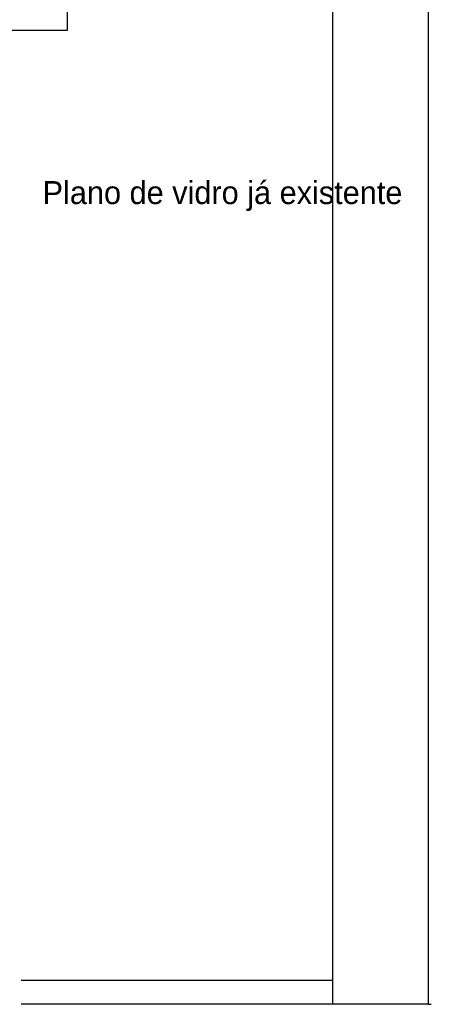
# Model space of a CAD drawing. Header units: millimetres. Extents: x 335 to 739279, y -1 to 84.
# Tile 229 of 244: x 421.23 to 424.65, y 21.51 to 29.69. Entities that reach past the tile are written whole.
import ezdxf

# ---------------------------------------------------------------- set-up
doc = ezdxf.new("R2010")
doc.units = ezdxf.units.MM
doc.header["$MEASUREMENT"] = 0
doc.styles.add('CenturyGothic', font='GOTHIC.TTF')

msp = doc.modelspace()

# ---------------------------------------------------------------- linework, layer by layer
at = {"color": 7}
for p, q in [((423.8288, 43.0069), (423.8288, 21.5149)), ((424.6248, 32.7699), (424.6248, 21.5149)), ((421.6268, 29.6079), (421.6268, 30.9349)), ((420.3008, 29.6079), (421.6268, 29.6079)), ((423.8288, 21.7139), (421.2408, 21.7139)), ((424.6248, 21.5149), (421.2408, 21.5149)), ((424.6248, 21.5149), (424.6508, 21.5149))]:
    msp.add_line(p, q, dxfattribs=at)

# ---------------------------------------------------------------- texts
at = {"color": 7, "insert": (421.4198, 28.1049), "char_height": 0.190662, "width": 7.590999, "attachment_point": 7, "line_spacing_factor": 0.798, "style": 'CenturyGothic'}
msp.add_mtext('Plano de vidro já existente', dxfattribs=at)

doc.saveas('drawing.dxf')
